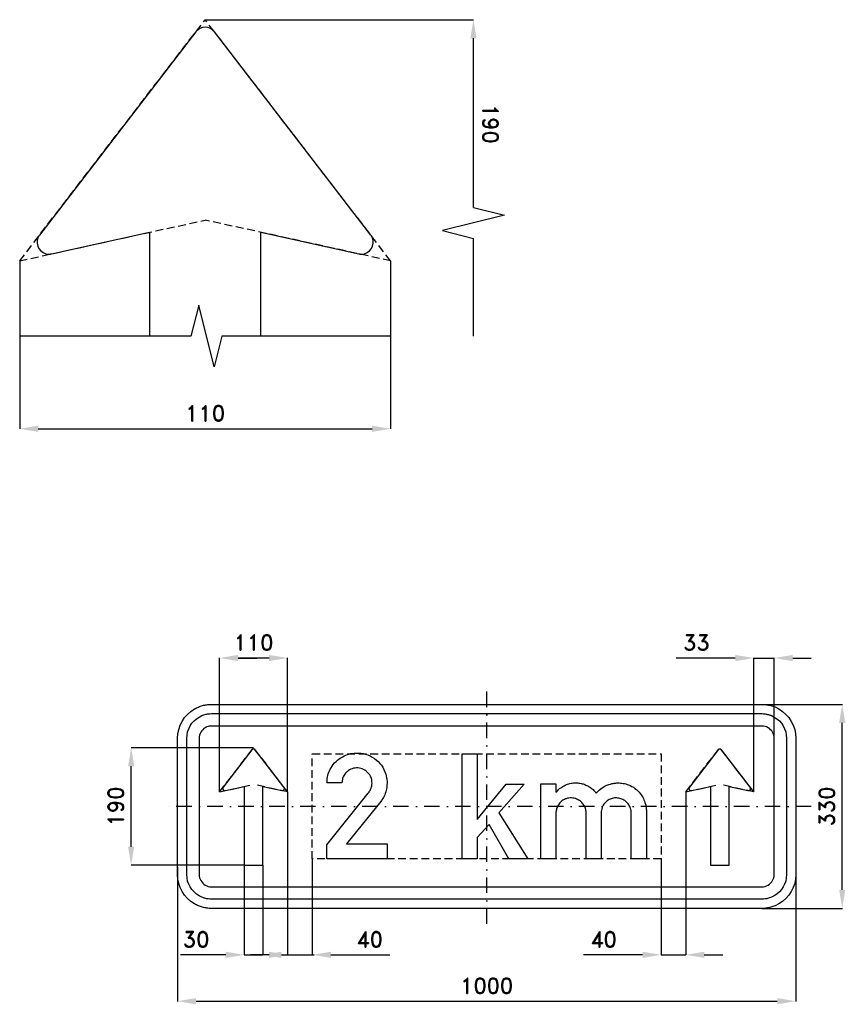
# Model space of a CAD drawing. Header units: millimetres. Extents: x -8911 to 580, y -320 to 1481.
import ezdxf

# ---------------------------------------------------------------- set-up
doc = ezdxf.new("R2010")
doc.units = ezdxf.units.MM
doc.header["$LTSCALE"] = 5
doc.linetypes.add('ČERCHOVANÁX2', pattern=[2, 1, -0.5, 0, -0.5])
doc.linetypes.add('ČÁRKOVANÁX2', pattern=[1.5, 1, -0.5])
doc.layers.add('Kóty', color=2, linetype='Continuous')
doc.layers.add('Značka', color=7, linetype='Continuous')
doc.styles.get("Standard").update_dxf_attribs({"font": 'romand.shx', "height": 25})
doc.dimstyles.get("Standard").update_dxf_attribs({"dimtxt": 25, "dimasz": 30, "dimexe": 0.18, "dimexo": 0.0625, "dimgap": 12.5, "dimtad": 1, "dimdec": 0, "dimzin": 0, "dimdsep": 46, "dimtxsty": 'Standard', "dimcen": 0.09, "dimadec": 0, "dimazin": 0, "dimtfac": 1, "dimtdec": 0, "dimtofl": 0, "dimtmove": 0, "dimatfit": 3, "dimfxl": 1, "dimtolj": 1, "dimtzin": 0, "dimarcsym": 0})

# ---------------------------------------------------------------- blocks, each defined once
blk = doc.blocks.new('*D0')
at = {"layer": 'Defpoints', "color": 0, "transparency": 16777216}
for p in [(-500, -98), (500, -98), (500, -315)]:
    blk.add_point(p, dxfattribs=at)
at = {"layer": 'Kóty', "color": 0, "lineweight": -2, "transparency": 16777216}
for p, q in [((-500, -98.1), (-500, -315.2)), ((500, -98.1), (500, -315.2)), ((-470, -315), (470, -315))]:
    blk.add_line(p, q, dxfattribs=at)
at = {"layer": 'Kóty', "color": 0, "transparency": 16777216}
for points in [[(-470, -310), (-470, -320), (-500, -315)], [(470, -310), (470, -320), (500, -315)]]:
    blk.add_solid(points, dxfattribs=at)
at = {"layer": 'Kóty', "color": 0, "transparency": 16777216, "insert": (0, -290), "char_height": 25, "attachment_point": 5}
blk.add_mtext('\\A1;1000', dxfattribs=at)
blk = doc.blocks.new('*D1')
at = {"layer": 'Defpoints', "color": 0, "transparency": 16777216}
for p in [(433.5, 165), (575, 165), (445, -165)]:
    blk.add_point(p, dxfattribs=at)
at = {"layer": 'Kóty', "color": 0, "lineweight": -2, "transparency": 16777216}
for p, q in [((433.6, 165), (575.2, 165)), ((575, -135), (575, 135)), ((445.1, -165), (575.2, -165))]:
    blk.add_line(p, q, dxfattribs=at)
at = {"layer": 'Kóty', "color": 0, "transparency": 16777216}
for points in [[(570, 135), (580, 135), (575, 165)], [(570, -135), (580, -135), (575, -165)]]:
    blk.add_solid(points, dxfattribs=at)
at = {"layer": 'Kóty', "color": 0, "transparency": 16777216, "insert": (550, 0), "char_height": 25, "attachment_point": 5, "rotation": 90}
blk.add_mtext('\\A1;330', dxfattribs=at)
blk = doc.blocks.new('*D2')
at = {"layer": 'Defpoints', "color": 0, "transparency": 16777216}
for p in [(-575, 95), (-377, 95), (-392, -95.1)]:
    blk.add_point(p, dxfattribs=at)
at = {"layer": 'Kóty', "color": 0, "lineweight": -2, "transparency": 16777216}
for p, q in [((-377, 95), (-575.2, 95)), ((-575, -65.1), (-575, 65)), ((-392.1, -95.1), (-575.2, -95.1))]:
    blk.add_line(p, q, dxfattribs=at)
at = {"layer": 'Kóty', "color": 0, "transparency": 16777216}
for points in [[(-580, 65), (-570, 65), (-575, 95)], [(-580, -65.1), (-570, -65.1), (-575, -95.1)]]:
    blk.add_solid(points, dxfattribs=at)
at = {"layer": 'Kóty', "color": 0, "transparency": 16777216, "insert": (-600, 0), "char_height": 25, "attachment_point": 5, "rotation": 90}
blk.add_mtext('\\A1;190', dxfattribs=at)
blk = doc.blocks.new('*D3')
at = {"layer": 'Defpoints', "color": 0, "transparency": 16777216}
for p in [(432, 240), (432, 23.5), (465, 19)]:
    blk.add_point(p, dxfattribs=at)
at = {"layer": 'Kóty', "color": 0, "lineweight": -2, "transparency": 16777216}
for p, q in [((402, 240), (306.5, 240)), ((432, 23.6), (432, 240.2)), ((465, 19), (465, 240.2)), ((495, 240), (525, 240))]:
    blk.add_line(p, q, dxfattribs=at)
at = {"layer": 'Kóty', "color": 0, "transparency": 16777216}
for points in [[(402, 245), (402, 235), (432, 240)], [(495, 245), (495, 235), (465, 240)]]:
    blk.add_solid(points, dxfattribs=at)
at = {"layer": 'Kóty', "color": 0, "transparency": 16777216, "insert": (339.3, 265), "char_height": 25, "attachment_point": 5}
blk.add_mtext('\\A1;33', dxfattribs=at)
blk = doc.blocks.new('*D4')
at = {"layer": 'Defpoints', "color": 0, "transparency": 16777216}
for p in [(-432, 240), (-432, 23.5), (-322, 23.4)]:
    blk.add_point(p, dxfattribs=at)
at = {"layer": 'Kóty', "color": 0, "lineweight": -2, "transparency": 16777216}
for p, q in [((-432, 23.6), (-432, 240.2)), ((-352, 240), (-402, 240)), ((-322, 23.5), (-322, 240.2))]:
    blk.add_line(p, q, dxfattribs=at)
at = {"layer": 'Kóty', "color": 0, "transparency": 16777216}
for points in [[(-402, 245), (-402, 235), (-432, 240)], [(-352, 245), (-352, 235), (-322, 240)]]:
    blk.add_solid(points, dxfattribs=at)
at = {"layer": 'Kóty', "color": 0, "transparency": 16777216, "insert": (-377, 265), "char_height": 25, "attachment_point": 5}
blk.add_mtext('\\A1;110', dxfattribs=at)
blk = doc.blocks.new('*D5')
at = {"layer": 'Defpoints', "color": 0, "transparency": 16777216}
for p in [(-755.3, 882.2), (-155.3, 882.2), (-155.3, 610.7)]:
    blk.add_point(p, dxfattribs=at)
at = {"layer": 'Kóty', "color": 0, "lineweight": -2, "transparency": 16777216}
for p, q in [((-755.3, 882.2), (-755.3, 610.5)), ((-155.3, 882.2), (-155.3, 610.5)), ((-725.3, 610.7), (-185.3, 610.7))]:
    blk.add_line(p, q, dxfattribs=at)
at = {"layer": 'Kóty', "color": 0, "transparency": 16777216}
for points in [[(-725.3, 615.7), (-725.3, 605.7), (-755.3, 610.7)], [(-185.3, 615.7), (-185.3, 605.7), (-155.3, 610.7)]]:
    blk.add_solid(points, dxfattribs=at)
at = {"layer": 'Kóty', "color": 0, "transparency": 16777216, "insert": (-455.3, 635.7), "char_height": 25, "attachment_point": 5}
blk.add_mtext('\\A1;110', dxfattribs=at)
blk = doc.blocks.new('*D6')
at = {"layer": 'Defpoints', "color": 0, "transparency": 16777216}
for p in [(322, 23.5), (282, -85), (282, -240)]:
    blk.add_point(p, dxfattribs=at)
at = {"layer": 'Kóty', "color": 0, "lineweight": -2, "transparency": 16777216}
for p, q in [((322, 23.4), (322, -240.2)), ((282, -85.1), (282, -240.2)), ((252, -240), (156.5, -240)), ((352, -240), (382, -240))]:
    blk.add_line(p, q, dxfattribs=at)
at = {"layer": 'Kóty', "color": 0, "transparency": 16777216}
for points in [[(252, -235), (252, -245), (282, -240)], [(352, -235), (352, -245), (322, -240)]]:
    blk.add_solid(points, dxfattribs=at)
at = {"layer": 'Kóty', "color": 0, "transparency": 16777216, "insert": (189.2, -215), "char_height": 25, "attachment_point": 5}
blk.add_mtext('\\A1;40', dxfattribs=at)
blk = doc.blocks.new('*D7')
at = {"layer": 'Defpoints', "color": 0, "transparency": 16777216}
for p in [(-322, 23.5), (-282, -85), (-282, -240)]:
    blk.add_point(p, dxfattribs=at)
at = {"layer": 'Kóty', "color": 0, "lineweight": -2, "transparency": 16777216}
for p, q in [((-322, 23.4), (-322, -240.2)), ((-282, -85.1), (-282, -240.2)), ((-352, -240), (-382, -240)), ((-252, -240), (-156.5, -240))]:
    blk.add_line(p, q, dxfattribs=at)
at = {"layer": 'Kóty', "color": 0, "transparency": 16777216}
for points in [[(-352, -235), (-352, -245), (-322, -240)], [(-252, -235), (-252, -245), (-282, -240)]]:
    blk.add_solid(points, dxfattribs=at)
at = {"layer": 'Kóty', "color": 0, "transparency": 16777216, "insert": (-189.2, -215), "char_height": 25, "attachment_point": 5}
blk.add_mtext('\\A1;40', dxfattribs=at)

msp = doc.modelspace()

# ---------------------------------------------------------------- linework, layer by layer
at = {"layer": 'Kóty'}
for p, q in [((-455.3, 1272.2), (-215, 1272.2)), ((-455.2, 1272.2), (-21.2, 1272.2)), ((-21.4, 968.6), (-21.4, 1242.2)), ((-21.4, 760.6), (-21.4, 918.6)), ((-402, 240), (-372, 240)), ((-392, -95.1), (-392, -240.2)), ((-362, -95.1), (-362, -240.2)), ((-422, -240), (-495.4, -240)), ((-332, -240), (-302, -240))]:
    msp.add_line(p, q, dxfattribs=at)
for points in [[(-21.4, 968.6), (28.6, 956.1), (-71.4, 931.1), (-21.4, 918.6)], [(432, 240), (465, 240)], [(-392, -240), (-362, -240)], [(-322, -240), (-279, -240)], [(282, -240), (322, -240)]]:
    msp.add_lwpolyline(points, dxfattribs=at)
for points in [[(-26.4, 1242.2), (-16.4, 1242.2), (-21.4, 1272.2)], [(-422, -235), (-422, -245), (-392, -240)], [(-332, -235), (-332, -245), (-362, -240)]]:
    msp.add_solid(points, dxfattribs=at)
at = {"layer": 'Značka', "color": 6, "linetype": 'ČÁRKOVANÁX2', "ltscale": 2.5}
for p, q in [((-755.3, 882.2), (-455.3, 1272.2)), ((-155.3, 882.2), (-455.3, 1272.2)), ((-755.3, 882.2), (-455.3, 948.2)), ((-155.3, 882.2), (-455.3, 948.2)), ((-432, 23.5), (-377, 95)), ((-322, 23.5), (-377, 95)), ((322, 23.5), (377, 95)), ((432, 23.5), (377, 95)), ((-432, 23.5), (-377, 35.6)), ((-322, 23.5), (-377, 35.6)), ((322, 23.5), (377, 35.6)), ((432, 23.5), (377, 35.6))]:
    msp.add_line(p, q, dxfattribs=at)
at = {"layer": 'Značka', "color": 7}
for p, q in [((-478.3, 760.6), (-755.3, 760.6)), ((-155.3, 760.6), (-428.3, 760.6))]:
    msp.add_line(p, q, dxfattribs=at)
at = {"layer": 'Značka', "color": 5}
for points in [[(-365.3, 760.6), (-365.3, 928.4), (-206.8, 893.5), (-205.8, 893.4), (-205, 893.2), (-201.1, 893.1), (-197.5, 893.8), (-193.2, 895.6), (-189.4, 898.4), (-186.4, 902), (-184.5, 906.2), (-183.5, 910.8), (-183.7, 915.5), (-184.7, 919.1), (-186.4, 922.5), (-186.9, 923.2), (-187.5, 924), (-440.1, 1252.4), (-440.7, 1253.1), (-441.3, 1253.8), (-443.8, 1256.1), (-446.8, 1257.9), (-451, 1259.5), (-455.3, 1259.9), (-459.6, 1259.4), (-463.8, 1257.9), (-466.8, 1256.1), (-469.3, 1253.8), (-469.9, 1253.1), (-470.5, 1252.4), (-723.1, 924), (-723.7, 923.2), (-724.2, 922.5), (-725.9, 919.1), (-726.9, 915.5), (-727.1, 910.8), (-726.1, 906.2), (-724.2, 902), (-721.2, 898.4), (-717.4, 895.6), (-713.1, 893.8), (-709.3, 893.1), (-705.6, 893.2), (-704.8, 893.4), (-703.8, 893.5), (-545.3, 928.4)], [(-365.3, 760.6), (-365.3, 928.4), (-206.8, 893.5), (-205.8, 893.4), (-205, 893.2), (-201.1, 893.1), (-197.5, 893.8), (-193.2, 895.6), (-189.4, 898.4), (-186.4, 902), (-184.5, 906.2), (-183.5, 910.8), (-183.7, 915.5), (-184.7, 919.1), (-186.4, 922.5), (-186.9, 923.2), (-187.5, 924), (-440.1, 1252.4), (-440.7, 1253.1), (-441.3, 1253.8), (-443.8, 1256.1), (-446.8, 1257.9), (-451, 1259.5), (-455.3, 1259.9), (-459.6, 1259.4), (-463.8, 1257.9), (-466.8, 1256.1), (-469.3, 1253.8), (-469.9, 1253.1), (-470.5, 1252.4), (-723.1, 924), (-723.7, 923.2), (-724.2, 922.5), (-725.9, 919.1), (-726.9, 915.5), (-727.1, 910.8), (-726.1, 906.2), (-724.2, 902), (-721.2, 898.4), (-717.4, 895.6), (-713.1, 893.8), (-709.3, 893.1), (-705.6, 893.2), (-704.8, 893.4), (-703.8, 893.5), (-545.3, 928.4)], [(-545.3, 928.4), (-545.3, 760.6)], [(-545.3, 928.4), (-545.3, 760.6)], [(-39.8, -85), (-39.8, 85), (-15.5, 85), (-15.5, -21.2), (31.7, 36.2), (60.6, 36.2), (19.4, -10.6), (66.5, -85), (35.8, -85), (4.2, -29.1), (-15.5, -50.2), (-15.5, -85), (-39.8, -85)], [(-392, -95), (-362, -95)], [(362, -95), (392, -95)]]:
    msp.add_lwpolyline(points, dxfattribs=at)
at = {"layer": 'Značka', "color": 7}
msp.add_lwpolyline([(-428.3, 760.6), (-440.8, 710.6), (-465.8, 810.6), (-478.3, 760.6)], dxfattribs=at)
at = {"layer": 'Značka', "color": 6, "linetype": 'ČERCHOVANÁX2', "ltscale": 5}
for points in [[(0, -190), (0, 190)], [(525, 0), (-525, 0)]]:
    msp.add_lwpolyline(points, dxfattribs=at)
at = {"layer": 'Značka', "color": 5}
for points in [[(-445, -165), (-445.2, -165), (-445.4, -165, -0.032177), (-452.5, -164.5, -0.035434), (-459.5, -163.1, -0.036231), (-466.3, -160.8, -0.034387), (-472.6, -157.6), (-478.6, -153.6), (-483.9, -148.9), (-488.6, -143.6), (-492.6, -137.6), (-495.8, -131.3), (-498.1, -124.5), (-499.5, -117.5), (-500, -110.4), (-500, -110.2), (-500, -110), (-500, 110), (-500, 110.2), (-500, 110.4), (-499.5, 117.5), (-498.1, 124.5), (-495.8, 131.3), (-492.6, 137.6), (-488.6, 143.6), (-483.9, 148.9), (-478.6, 153.6), (-472.6, 157.6, -0.03407), (-466.3, 160.7, -0.033398), (-459.5, 163.1, -0.034117), (-452.5, 164.5, -0.036743), (-445.4, 165), (-445.2, 165), (-445, 165), (445, 165), (445.2, 165), (445.4, 165, -0.032185), (452.5, 164.5, -0.035434), (459.5, 163.1, -0.036239), (466.3, 160.8), (472.6, 157.6), (478.6, 153.6), (483.9, 148.9), (488.6, 143.6), (492.6, 137.6), (495.8, 131.3), (498.1, 124.5), (499.5, 117.5), (500, 110.4), (500, 110.2), (500, 110), (500, -110), (500, -110.2), (500, -110.4), (499.5, -117.5), (498.1, -124.5), (495.8, -131.3), (492.6, -137.6), (488.6, -143.6), (483.9, -148.9), (478.6, -153.6), (472.6, -157.6), (466.3, -160.7, -0.033402), (459.5, -163.1, -0.034121), (452.5, -164.5, -0.036748), (445.4, -165), (445.2, -165), (445, -165), (-445, -165)], [(-445, -150), (-445.2, -150), (-445.3, -150, -0.032179), (-450.5, -149.6, -0.035458), (-455.6, -148.6, -0.036277), (-460.5, -146.9), (-465.1, -144.6), (-469.4, -141.7), (-473.3, -138.3), (-476.7, -134.4), (-479.6, -130.1), (-481.9, -125.5), (-483.6, -120.6), (-484.6, -115.5), (-485, -110.3), (-485, -110.2), (-485, -110), (-485, 110), (-485, 110.2), (-485, 110.3), (-484.6, 115.5), (-483.6, 120.6), (-481.9, 125.5), (-479.6, 130.1), (-476.7, 134.4), (-473.3, 138.3), (-469.4, 141.7), (-465.1, 144.6), (-460.5, 146.9), (-455.6, 148.6, -0.034162), (-450.5, 149.7, -0.036746), (-445.3, 150), (-445.2, 150), (-445, 150), (445, 150), (445.2, 150), (445.3, 150, -0.032185), (450.5, 149.6, -0.035458), (455.6, 148.6, -0.036271), (460.5, 146.9), (465.1, 144.6), (469.4, 141.7), (473.3, 138.3), (476.7, 134.4), (479.6, 130.1), (481.9, 125.5), (483.6, 120.6), (484.6, 115.5), (485, 110.3), (485, 110.2), (485, 110), (485, -110), (485, -110.2), (485, -110.3), (484.6, -115.5), (483.6, -120.6), (481.9, -125.5), (479.6, -130.1), (476.7, -134.4), (473.3, -138.3), (469.4, -141.7), (465.1, -144.6), (460.5, -146.9), (455.6, -148.6, -0.034157), (450.5, -149.7, -0.036746), (445.3, -150), (445.2, -150), (445, -150), (-445, -150)], [(-445, -130), (445, -130), (445.1, -130), (445.2, -130, 0.032172), (447.7, -129.8), (450.3, -129.3), (452.7, -128.5), (455.1, -127.3), (457.2, -125.9), (459.1, -124.1), (460.9, -122.2), (462.3, -120), (463.4, -117.7), (464.3, -115.3), (464.8, -112.7), (465, -110.2), (465, -110.1), (465, -110), (465, 110), (465, 110.1), (465, 110.2), (464.8, 112.7), (464.3, 115.3), (463.5, 117.7), (462.3, 120), (460.9, 122.2), (459.1, 124.1), (457.2, 125.9), (455.1, 127.3), (452.7, 128.5), (450.3, 129.3), (447.7, 129.8, 0.036731), (445.2, 130), (445.1, 130), (445, 130), (-445, 130), (-445.1, 130), (-445.2, 130, 0.032172), (-447.7, 129.8, 0.035404), (-450.3, 129.3), (-452.7, 128.5), (-455.1, 127.3), (-457.2, 125.9), (-459.1, 124.1), (-460.9, 122.2), (-462.3, 120), (-463.4, 117.7), (-464.3, 115.3), (-464.8, 112.7), (-465, 110.2), (-465, 110.1), (-465, 110), (-465, -110), (-465, -110.1), (-465, -110.2), (-464.8, -112.7), (-464.3, -115.3), (-463.5, -117.7), (-462.3, -120), (-460.9, -122.2), (-459.1, -124.1), (-457.2, -125.9), (-455.1, -127.3), (-452.7, -128.5), (-450.3, -129.3), (-447.7, -129.8, 0.036731), (-445.2, -130), (-445.1, -130), (-445, -130)], [(-362, -95), (-362, 32.3), (-331.4, 25.6), (-331.2, 25.5), (-331.1, 25.5, 0.05207), (-330.4, 25.5, 0.052215), (-329.7, 25.6, 0.06496), (-328.9, 25.9, 0.064905), (-328.2, 26.5, 0.064774), (-327.7, 27.1, 0.064632), (-327.3, 27.9, 0.064321), (-327.1, 28.7, 0.063106), (-327.2, 29.6, 0.052243), (-327.3, 30.3, 0.056958), (-327.6, 30.9), (-327.7, 31), (-327.8, 31.2), (-374.2, 91.4), (-374.3, 91.5), (-374.4, 91.6, 0.04878), (-374.8, 92.1, 0.048838), (-375.4, 92.4, 0.060794), (-376.2, 92.7, 0.061006), (-377, 92.7, 0.06071), (-377.7, 92.7, 0.059191), (-378.5, 92.4, 0.048871), (-379.1, 92.1, 0.053438), (-379.5, 91.6), (-379.6, 91.5), (-379.7, 91.4), (-426.1, 31.2), (-426.2, 31), (-426.3, 30.9, 0.052063), (-426.6, 30.3, 0.052201), (-426.7, 29.6, 0.064936), (-426.8, 28.7, 0.064882), (-426.6, 27.9, 0.064775), (-426.2, 27.1, 0.064634), (-425.7, 26.5, 0.064294), (-425, 26, 0.063089), (-424.2, 25.6, 0.052238), (-423.5, 25.5, 0.056999), (-422.9, 25.5), (-422.7, 25.5), (-422.5, 25.6), (-392, 32.3), (-392, -95)], [(-258.3, -85), (-258.3, -62.3), (-191.8, 21.4), (-190.8, 22.6, 0.012154), (-189.8, 23.9, 0.08299), (-186.3, 31.5, 0.094405), (-185.5, 39.8, 0.092132), (-187.2, 47.4, 0.08404), (-191.5, 53.9, 0.098137), (-199, 59.8, 0.106049), (-208.2, 62.2, 0.106167), (-217.5, 61, 0.099953), (-225.6, 56.2, 0.083723), (-230.7, 50.4, 0.091646), (-233.4, 43.2, 0.026139), (-233.8, 40.6, 0.008677), (-234.1, 38), (-258.3, 38, -0.003379), (-258.2, 40.3, -0.010132), (-258.1, 42.5, -0.059422), (-256.1, 52.7, -0.058235), (-251.7, 62.3, -0.072151), (-243.6, 72.7, -0.072223), (-232.9, 80.4, -0.06148), (-222.7, 84.7, -0.05994), (-211.7, 86.3, -0.083061), (-196, 84.5, -0.087048), (-181.7, 77.5, -0.087767), (-170.3, 66.5, -0.0878), (-163.3, 52.4, -0.068486), (-161.1, 40.3, -0.062424), (-162.2, 28, -0.050692), (-164.8, 18.9, -0.061847), (-169.4, 10.7), (-170.3, 9.4), (-171.3, 8.2), (-226.5, -60.7), (-161.2, -60.7), (-161.2, -85), (-258.3, -85)], [(392, -95), (392, 32.3), (422.6, 25.6), (422.7, 25.5), (422.9, 25.5, 0.05207), (423.6, 25.5, 0.052215), (424.3, 25.6, 0.06496), (425.1, 25.9, 0.064905), (425.7, 26.5, 0.064774), (426.3, 27.1, 0.064632), (426.7, 27.9, 0.064321), (426.8, 28.7, 0.063106), (426.8, 29.6, 0.052243), (426.6, 30.3, 0.056958), (426.3, 30.9), (426.2, 31), (426.1, 31.2), (379.8, 91.4), (379.7, 91.5), (379.6, 91.6, 0.04878), (379.1, 92.1, 0.048838), (378.6, 92.4, 0.060794), (377.8, 92.7, 0.061006), (377, 92.7, 0.06071), (376.2, 92.7, 0.059191), (375.4, 92.4, 0.048871), (374.9, 92.1, 0.053438), (374.4, 91.6), (374.3, 91.5), (374.2, 91.4), (327.9, 31.2), (327.8, 31), (327.7, 30.9, 0.052063), (327.4, 30.3, 0.052201), (327.2, 29.6, 0.064936), (327.2, 28.7, 0.064882), (327.3, 27.9, 0.064775), (327.7, 27.1, 0.064634), (328.3, 26.5, 0.064294), (328.9, 26, 0.063089), (329.7, 25.6, 0.052238), (330.4, 25.5, 0.056999), (331.1, 25.5), (331.3, 25.5), (331.4, 25.6), (362, 32.3), (362, -95)], [(87.7, -85), (87.7, 36.5), (112.1, 36.5), (112.1, 23), (113.5, 24.4), (114.8, 25.9, -0.0538), (121.5, 31.3, -0.054629), (129.1, 35.2, -0.049773), (136.5, 37.4, -0.049912), (144.1, 38.1, -0.044595), (150.9, 37.5, -0.045349), (157.4, 35.8, -0.04153), (163.4, 33.1, -0.034761), (169, 29.6, -0.023448), (172, 27.1, -0.033515), (174.8, 24.4), (176.1, 22.9), (177.3, 21.3), (178.7, 23), (180.2, 24.6, -0.072055), (189.3, 31.8, -0.066461), (200.1, 36.2, -0.03552), (206, 37.5, -0.035837), (212.1, 38, -0.05052), (220.7, 37.3, -0.049654), (229.2, 34.9, -0.068283), (239.8, 29.2, -0.073296), (248.4, 20.8, -0.056849), (253.4, 12.8, -0.048838), (256.7, 3.9, -0.019174), (257.5, 0.6, -0.025012), (258, -2.7), (258.1, -4.2), (258.2, -5.7), (258.2, -85), (233.8, -85), (233.8, -10.6), (233.8, -9.7), (233.8, -8.7, 0.050223), (233, -4.2, 0.050897), (231.3, 0.1, 0.067711), (228, 5.3, 0.066943), (223.3, 9.4, 0.073518), (217.2, 12.5, 0.074318), (210.5, 13.7, 0.080745), (203.1, 13, 0.080673), (196.3, 10, 0.070505), (191.4, 5.9, 0.075389), (187.9, 0.7, 0.050754), (186.2, -3.7, 0.032988), (185.3, -8.3), (185.2, -9), (185.2, -9.6), (185.2, -85), (160.8, -85), (160.8, -10.1), (160.8, -9.1), (160.7, -8.1, 0.073761), (159.3, -2, 0.06902), (156.2, 3.5, 0.074731), (151.5, 8.5, 0.073777), (145.5, 11.8, 0.089058), (137.2, 13.7, 0.093654), (128.7, 12.5, 0.073311), (123, 9.9, 0.071142), (118.2, 5.6, 0.077013), (114.3, -0.4, 0.077982), (112.4, -7.3), (112.2, -8.3), (112.1, -9.2), (112.1, -85), (87.7, -85)]]:
    msp.add_lwpolyline(points, format="xyb", dxfattribs=at)
at = {"layer": 'Značka', "color": 6, "linetype": 'ČÁRKOVANÁX2', "ltscale": 2.5}
msp.add_lwpolyline([(-282, 85), (282, 85), (282, -85), (-282, -85)], close=True, dxfattribs=at)

# ---------------------------------------------------------------- texts
at = {"layer": 'Kóty', "insert": (6.1, 1103.7), "char_height": 25, "attachment_point": 5, "rotation": 270}
msp.add_mtext('\\A1;190', dxfattribs=at)
at = {"layer": 'Kóty', "insert": (-469.9, -215), "char_height": 25, "attachment_point": 5}
msp.add_mtext('\\A1;30', dxfattribs=at)

# ---------------------------------------------------------------- dimensions: what is measured, and where the dimension line sits
at = {"layer": 'Kóty'}
dim = msp.add_linear_dim(base=(-155.3, 610.7), p1=(-755.3, 882.2), p2=(-155.3, 882.2), text='110', dimstyle='Standard', dxfattribs=at)
dim.commit()
dim.dimension.update_dxf_attribs({"geometry": '*D5', "text_midpoint": (-455.3, 635.7)})
for base, p1, p2, picture, middle in [((-432, 240), (-322, 23.4), (-432, 23.5), '*D4', (-377, 265)), ((432, 240), (465, 19), (432, 23.5), '*D3', (339.3, 265)), ((-282, -240), (-322, 23.5), (-282, -85), '*D7', (-189.2, -215)), ((282, -240), (322, 23.5), (282, -85), '*D6', (189.2, -215)), ((500, -315), (-500, -98), (500, -98), '*D0', (0, -290))]:
    dim = msp.add_linear_dim(base=base, p1=p1, p2=p2, dimstyle='Standard', dxfattribs=at)
    dim.commit()
    dim.dimension.update_dxf_attribs({"geometry": picture, "text_midpoint": middle})
for base, p1, p2, picture, middle in [((575, 165), (445, -165), (433.5, 165), '*D1', (550, 0)), ((-575, 95), (-392, -95.1), (-377, 95), '*D2', (-600, 0))]:
    dim = msp.add_linear_dim(base=base, p1=p1, p2=p2, angle=90, dimstyle='Standard', dxfattribs=at)
    dim.commit()
    dim.dimension.update_dxf_attribs({"geometry": picture, "text_midpoint": middle})

doc.saveas('drawing.dxf')
